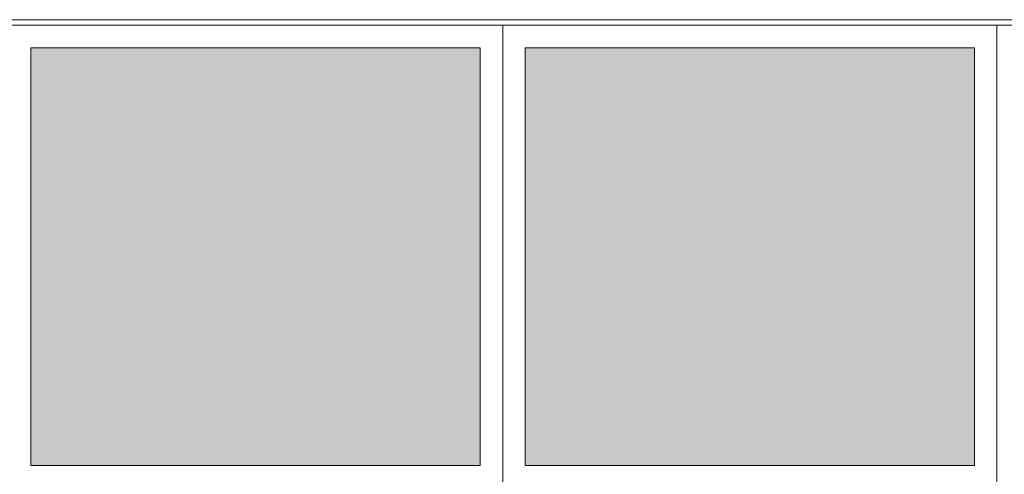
# Model space of a CAD drawing. Header units: millimetres. Extents: x -1567 to 968, y -503 to 481.
# Tile 134 of 145: x -475.61 to -471.22, y -98.4 to -96.37. Entities that reach past the tile are written whole.
import ezdxf

# ---------------------------------------------------------------- set-up
doc = ezdxf.new("R2010")
doc.units = ezdxf.units.MM
doc.layers.get('0').update_dxf_attribs({"lineweight": 0})
doc.layers.add('0_PISOS', color=252, linetype='Continuous', lineweight=0, true_color=0x8a8a8a)
doc.layers.add('PISO Cemento pulido', color=254, linetype='Continuous', lineweight=5, true_color=0xd1d1d1)
doc.layers.add('CUNETAS', color=5, linetype='Continuous', lineweight=0)

# ---------------------------------------------------------------- blocks, each defined once
blk = doc.blocks.new('DRENAJES TECHOS')
at = {"layer": 'CUNETAS', "color": 9, "lineweight": 0, "true_color": 0xc7c8ca}
blk.add_line((-555.4411, -315.5258), (-529.0853, -315.5258), dxfattribs=at)

msp = doc.modelspace()

# ---------------------------------------------------------------- hatches: boundary and pattern name
at = {"layer": 'PISO Cemento pulido', "true_color": 0xdfe0e1, "transparency": 33554687}
msp.add_hatch(color=254, dxfattribs=at).paths.add_polyline_path([(-475.5569, -98.356), (-475.5569, -96.4964), (-473.5569, -96.4965), (-473.5569, -98.3561)])
at = {"layer": 'PISO Cemento pulido', "true_color": 0xf7abae, "transparency": 33554687}
msp.add_hatch(color=241, dxfattribs=at).paths.add_polyline_path([(-473.3569, -98.356), (-473.3569, -96.4964), (-471.3569, -96.4965), (-471.3569, -98.3561)])

# ---------------------------------------------------------------- linework, layer by layer
at = {"layer": '0_PISOS'}
msp.add_line((-479.3746, -96.3965), (-458.0569, -96.3965), dxfattribs=at)
for points in [[(-473.4569, -96.3965), (-473.4569, -98.456)], [(-471.2569, -96.3965), (-471.2569, -98.456)]]:
    msp.add_lwpolyline(points, dxfattribs=at)
for points in [[(-475.5569, -98.356), (-475.5569, -96.4964), (-473.5569, -96.4965), (-473.5569, -98.3561)], [(-473.3569, -98.356), (-473.3569, -96.4964), (-471.3569, -96.4965), (-471.3569, -98.3561)]]:
    msp.add_lwpolyline(points, close=True, dxfattribs=at)

# ---------------------------------------------------------------- block references
at = {"lineweight": 0}
msp.add_blockref('DRENAJES TECHOS', (71.0538, 219.1543), dxfattribs=at)

doc.saveas('drawing.dxf')
